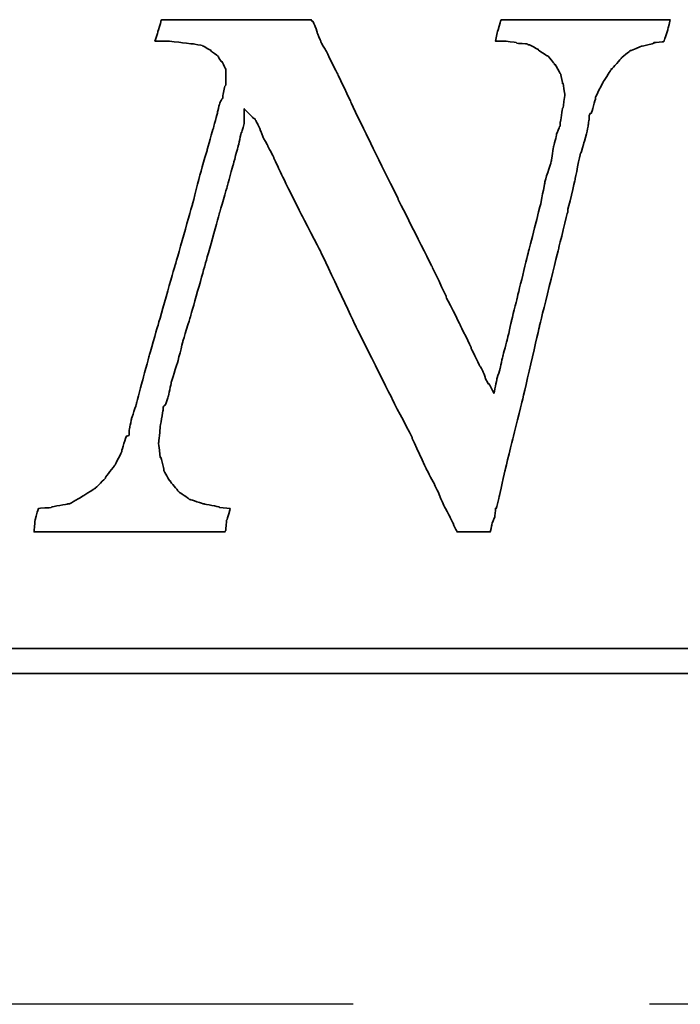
# Model space of a CAD drawing. Extents: x 732 to 1330, y 50 to 540.
# Tile 42 of 45: x 1296.69 to 1302.27, y 179.78 to 188.08. Entities that reach past the tile are written whole.
import ezdxf

# ---------------------------------------------------------------- set-up
doc = ezdxf.new("R2010")
doc.units = 0
doc.header["$MEASUREMENT"] = 0
doc.linetypes.add('CENTER', pattern=[2, 1.25, -0.25, 0.25, -0.25])
for name, color, linetype in [('CEN', 1, 'CENTER'), ('DIM', 4, 'CONTINUOUS'), ('layer 1', 7, 'CONTINUOUS')]:
    doc.layers.add(name, color=color, linetype=linetype)

# ---------------------------------------------------------------- blocks, each defined once
blk = doc.blocks.new('TBI MOTION logo(完整正式版)')
at = {"layer": 'layer 1', "color": 22, "lineweight": 35}
for points, knots in [([(58.92625, -7.91875), (58.92625, -7.91875), (58.58625, -7.89375), (58.58625, -7.89375), (58.58625, -7.89375), (58.58625, -7.89375), (58.56625, -7.87125), (58.56625, -7.87125), (58.56625, -7.87125), (58.56625, -7.87125), (58.08375, -7.77375), (58.08375, -7.77375), (58.08375, -7.77375), (58.08375, -7.77375), (58.06125, -7.77375), (58.06125, -7.77375), (58.06125, -7.77375), (58.06125, -7.77375), (57.62625, -7.63125), (57.62625, -7.63125), (57.62625, -7.63125), (57.62625, -7.63125), (57.60625, -7.63125), (57.60625, -7.63125), (57.60625, -7.63125), (57.60625, -7.63125), (57.58125, -7.60625), (57.58125, -7.60625), (57.58125, -7.60625), (57.58125, -7.60625), (57.26625, -7.38875), (57.26625, -7.38875), (57.26625, -7.38875), (57.26625, -7.38875), (57.24625, -7.36875), (57.24625, -7.36875), (57.24625, -7.36875), (57.24625, -7.36875), (57.22125, -7.34375), (57.22125, -7.34375), (57.22125, -7.34375), (57.22125, -7.34375), (56.98125, -7.05375), (56.98125, -7.05375), (56.98125, -7.05375), (56.98125, -7.05375), (56.98125, -7.02875), (56.98125, -7.02875), (56.98125, -7.02875), (56.98125, -7.02875), (56.95625, -7.02875), (56.95625, -7.02875), (56.95625, -7.02875), (56.95625, -7.02875), (56.76625, -6.69625), (56.76625, -6.69625), (56.76625, -6.69625), (56.76625, -6.69625), (56.76625, -6.67125), (56.76625, -6.67125), (56.76625, -6.67125), (56.76625, -6.67125), (56.76625, -6.64875), (56.76625, -6.64875), (56.76625, -6.64875), (56.76625, -6.64875), (56.67125, -6.26375), (56.67125, -6.26375), (56.67125, -6.26375), (56.67125, -6.26375), (56.64625, -6.26375), (56.64625, -6.26375), (56.64625, -6.26375), (56.64625, -6.26375), (56.64625, -6.23875), (56.64625, -6.23875), (56.64625, -6.23875), (56.64625, -6.23875), (56.59625, -5.80875), (56.59625, -5.80875), (56.59625, -5.80875), (56.59625, -5.80875), (56.59625, -5.78375), (56.59625, -5.78375), (56.59625, -5.78375), (56.59625, -5.78375), (56.64625, -5.30375), (56.64625, -5.30375), (56.64625, -5.30375), (56.64625, -5.30375), (56.64625, -5.27875), (56.64625, -5.27875), (56.64625, -5.27875), (56.64625, -5.27875), (56.74125, -4.72875), (56.74125, -4.72875), (56.74125, -4.72875), (56.74125, -4.72875), (56.74125, -4.67875), (56.74125, -4.67875), (56.74125, -4.67875), (56.74125, -4.67875), (56.74125, -4.63375), (56.74125, -4.63375), (56.74125, -4.63375), (56.74125, -4.63375), (56.79125, -4.55875), (56.79125, -4.55875), (56.79125, -4.55875), (56.79125, -4.55875), (56.81125, -4.55875), (56.81125, -4.55875), (56.81125, -4.55875), (56.81125, -4.55875), (56.91125, -4.27375), (56.91125, -4.27375), (56.91125, -4.27375), (56.91125, -4.27375), (57.00625, -3.83874), (57.00625, -3.83874), (57.00625, -3.83874), (57.00625, -3.83874), (57.00625, -3.81374), (57.00625, -3.81374), (57.00625, -3.81374), (57.00625, -3.81374), (57.19875, -3.21374), (57.19875, -3.21374), (57.19875, -3.21374), (57.19875, -3.21374), (57.38625, -2.49625), (57.38625, -2.49625), (57.38625, -2.49625), (57.38625, -2.49625), (57.38625, -2.47374), (57.38625, -2.47374), (57.38625, -2.47374), (57.38625, -2.47374), (57.62625, -1.70375), (57.62625, -1.70375), (57.62625, -1.70375), (57.62625, -1.70375), (58.10625, 0.00125), (58.10625, 0.00125), (58.10625, 0.00125), (58.10625, 0.00125), (58.58625, 1.72625), (58.58625, 1.72625), (58.58625, 1.72625), (58.58625, 1.72625), (58.82625, 2.54125), (58.82625, 2.54125), (58.82625, 2.54125), (58.82625, 2.54125), (58.82625, 2.56374), (58.82625, 2.56374), (58.82625, 2.56374), (58.82625, 2.56374), (59.02125, 3.26125), (59.02125, 3.26125), (59.02125, 3.26125), (59.02125, 3.26125), (59.18625, 3.86125), (59.18625, 3.86125), (59.18625, 3.86125), (59.18625, 3.86125), (59.28625, 4.31875), (59.28625, 4.31875), (59.28625, 4.31875), (59.28625, 4.31875), (59.30625, 4.31875), (59.30625, 4.31875), (59.30625, 4.31875), (59.30625, 4.31875), (59.30625, 4.34125), (59.30625, 4.34125), (59.30625, 4.34125), (59.30625, 4.34125), (59.38125, 4.60625), (59.38125, 4.60625), (59.38125, 4.60625), (59.38125, 4.60625), (59.38125, 4.65125), (59.38125, 4.65125), (59.38125, 4.65125), (59.38125, 4.65125), (59.38125, 5.08625), (59.38125, 5.08625), (59.38125, 5.08625), (59.38125, 5.08625), (59.66625, 4.79624), (59.66625, 4.79624), (59.66625, 4.79624), (59.66625, 4.79624), (59.74125, 4.75124), (59.74125, 4.75124), (59.74125, 4.75124), (59.74125, 4.75124), (59.74125, 4.72624), (59.74125, 4.72624), (59.74125, 4.72624), (59.74125, 4.72624), (59.76125, 4.70124), (59.76125, 4.70124), (59.76125, 4.70124), (59.76125, 4.70124), (59.81125, 4.60625), (59.81125, 4.60625), (59.81125, 4.60625), (59.81125, 4.60625), (59.90625, 4.41125), (59.90625, 4.41125), (59.90625, 4.41125), (59.90625, 4.41125), (59.90625, 4.39125), (59.90625, 4.39125), (59.90625, 4.39125), (59.90625, 4.39125), (60.00375, 4.15124), (60.00375, 4.15124), (60.00375, 4.15124), (60.00375, 4.15124), (60.14625, 3.88374), (60.14625, 3.88374), (60.14625, 3.88374), (60.14625, 3.88374), (60.34125, 3.50124), (60.34125, 3.50124), (60.34125, 3.50124), (60.34125, 3.50124), (60.53125, 3.09125), (60.53125, 3.09125), (60.53125, 3.09125), (60.53125, 3.09125), (60.74625, 2.63625), (60.74625, 2.63625), (60.74625, 2.63625), (60.74625, 2.63625), (61.25125, 1.63124), (61.25125, 1.63124), (61.25125, 1.63124), (61.25125, 1.63124), (61.85125, 0.47625), (61.85125, 0.47625), (61.85125, 0.47625), (61.85125, 0.47625), (63.02625, -2.01874), (63.02625, -2.01874), (63.02625, -2.01874), (63.02625, -2.01874), (64.27625, -4.51374), (64.27625, -4.51374), (64.27625, -4.51374), (64.27625, -4.51374), (64.85125, -5.61375), (64.85125, -5.61375), (64.85125, -5.61375), (64.85125, -5.61375), (64.85125, -5.64125), (64.85125, -5.64125), (64.85125, -5.64125), (64.85125, -5.64125), (65.32875, -6.67125), (65.32875, -6.67125), (65.32875, -6.67125), (65.32875, -6.67125), (65.57125, -7.12875), (65.57125, -7.12875), (65.57125, -7.12875), (65.57125, -7.12875), (65.76125, -7.53625), (65.76125, -7.53625), (65.76125, -7.53625), (65.76125, -7.53625), (65.76125, -7.55625), (65.76125, -7.55625), (65.76125, -7.55625), (65.76125, -7.55625), (65.90375, -7.87125), (65.90375, -7.87125), (65.90375, -7.87125), (65.90375, -7.87125), (66.07125, -8.18125), (66.07125, -8.18125), (66.07125, -8.18125), (66.07125, -8.18125), (66.19125, -8.42375), (66.19125, -8.42375), (66.19125, -8.42375), (66.19125, -8.42375), (66.19125, -8.44375), (66.19125, -8.44375), (66.19125, -8.44375), (66.19125, -8.44375), (66.29125, -8.63875), (66.29125, -8.63875), (66.29125, -8.63875), (66.29125, -8.63875), (66.31125, -8.68625), (66.31125, -8.68625), (66.31125, -8.68625), (66.31125, -8.68625), (66.38375, -8.68625), (66.38375, -8.68625), (66.38375, -8.68625), (66.38375, -8.68625), (66.84125, -8.68625), (66.84125, -8.68625), (66.84125, -8.68625), (66.84125, -8.68625), (67.29625, -8.68625), (67.29625, -8.68625), (67.29625, -8.68625), (67.29625, -8.68625), (67.36625, -8.68625), (67.36625, -8.68625), (67.36625, -8.68625), (67.36625, -8.68625), (67.39125, -8.68625), (67.39125, -8.68625), (67.39125, -8.68625), (67.39125, -8.68625), (67.44125, -8.46875), (67.44125, -8.46875), (67.44125, -8.46875), (67.44125, -8.46875), (67.44125, -8.44375), (67.44125, -8.44375), (67.44125, -8.44375), (67.44125, -8.44375), (67.53625, -8.20375), (67.53625, -8.20375), (67.53625, -8.20375), (67.53625, -8.20375), (67.56125, -7.94375), (67.56125, -7.94375), (67.56125, -7.94375), (67.56125, -7.94375), (67.56125, -7.91875), (67.56125, -7.91875), (67.56125, -7.91875), (67.56125, -7.91875), (67.58625, -7.91875), (67.58625, -7.91875), (67.58625, -7.91875), (67.58625, -7.91875), (67.68125, -7.53625), (67.68125, -7.53625), (67.68125, -7.53625), (67.68125, -7.53625), (67.87375, -6.67125), (67.87375, -6.67125), (67.87375, -6.67125), (67.87375, -6.67125), (68.13625, -5.61375), (68.13625, -5.61375), (68.13625, -5.61375), (68.13625, -5.61375), (68.42375, -4.46374), (68.42375, -4.46374), (68.42375, -4.46374), (68.42375, -4.46374), (68.99875, -1.96874), (68.99875, -1.96874), (68.99875, -1.96874), (68.99875, -1.96874), (69.62625, 0.57625), (69.62625, 0.57625), (69.62625, 0.57625), (69.62625, 0.57625), (69.91125, 1.72625), (69.91125, 1.72625), (69.91125, 1.72625), (69.91125, 1.72625), (69.91125, 1.77625), (69.91125, 1.77625), (69.91125, 1.77625), (69.91125, 1.77625), (70.15125, 2.78124), (70.15125, 2.78124), (70.15125, 2.78124), (70.15125, 2.78124), (70.32125, 3.62125), (70.32125, 3.62125), (70.32125, 3.62125), (70.32125, 3.62125), (70.34125, 3.64625), (70.34125, 3.64625), (70.34125, 3.64625), (70.34125, 3.64625), (70.44125, 3.98125), (70.44125, 3.98125), (70.44125, 3.98125), (70.44125, 3.98125), (70.53625, 4.31875), (70.53625, 4.31875), (70.53625, 4.31875), (70.53625, 4.31875), (70.58125, 4.55875), (70.58125, 4.55875), (70.58125, 4.55875), (70.58125, 4.55875), (70.60625, 4.72624), (70.60625, 4.72624), (70.60625, 4.72624), (70.60625, 4.72624), (70.60625, 4.79624), (70.60625, 4.79624), (70.60625, 4.79624), (70.60625, 4.79624), (70.60625, 4.87125), (70.60625, 4.87125), (70.60625, 4.87125), (70.60625, 4.87125), (70.65625, 4.94125), (70.65625, 4.94125), (70.65625, 4.94125), (70.65625, 4.94125), (70.68125, 4.94125), (70.68125, 4.94125), (70.68125, 4.94125), (70.68125, 4.94125), (70.82125, 5.42125), (70.82125, 5.42125), (70.82125, 5.42125), (70.82125, 5.42125), (70.82125, 5.44625), (70.82125, 5.44625), (70.82125, 5.44625), (70.82125, 5.44625), (70.82125, 5.47125), (70.82125, 5.47125), (70.82125, 5.47125), (70.82125, 5.47125), (71.06125, 5.94625), (71.06125, 5.94625), (71.06125, 5.94625), (71.06125, 5.94625), (71.30125, 6.33124), (71.30125, 6.33124), (71.30125, 6.33124), (71.30125, 6.33124), (71.32625, 6.35625), (71.32625, 6.35625), (71.32625, 6.35625), (71.32625, 6.35625), (71.32625, 6.38124), (71.32625, 6.38124), (71.32625, 6.38124), (71.32625, 6.38124), (71.35125, 6.38124), (71.35125, 6.38124), (71.35125, 6.38124), (71.35125, 6.38124), (71.66125, 6.74125), (71.66125, 6.74125), (71.66125, 6.74125), (71.66125, 6.74125), (71.68625, 6.76625), (71.68625, 6.76625), (71.68625, 6.76625), (71.68625, 6.76625), (71.92625, 6.95624), (71.92625, 6.95624), (71.92625, 6.95624), (71.92625, 6.95624), (71.95125, 6.98125), (71.95125, 6.98125), (71.95125, 6.98125), (71.95125, 6.98125), (71.97625, 6.98125), (71.97625, 6.98125), (71.97625, 6.98125), (71.97625, 6.98125), (72.31125, 7.12624), (72.31125, 7.12624), (72.31125, 7.12624), (72.31125, 7.12624), (72.33375, 7.12624), (72.33375, 7.12624), (72.33375, 7.12624), (72.33375, 7.12624), (72.71625, 7.21875), (72.71625, 7.21875), (72.71625, 7.21875), (72.71625, 7.21875), (72.71625, 7.24624), (72.71625, 7.24624), (72.71625, 7.24624), (72.71625, 7.24624), (72.74125, 7.24624), (72.74125, 7.24624), (72.74125, 7.24624), (72.74125, 7.24624), (73.03124, 7.26624), (73.03124, 7.26624), (73.03124, 7.26624), (73.03124, 7.26624), (73.05375, 7.29125), (73.05375, 7.29125), (73.05375, 7.29125), (73.05375, 7.29125), (73.05375, 7.31625), (73.05375, 7.31625), (73.05375, 7.31625), (73.05375, 7.31625), (73.17625, 7.67625), (73.17625, 7.67625), (73.17625, 7.67625), (73.17625, 7.67625), (73.24625, 7.98625), (73.24625, 7.98625), (73.24625, 7.98625), (73.24625, 7.98625), (73.19625, 7.98625), (73.19625, 7.98625), (73.19625, 7.98625), (73.19625, 7.98625), (72.93625, 7.98625), (72.93625, 7.98625), (72.93625, 7.98625), (72.93625, 7.98625), (72.55125, 7.98625), (72.55125, 7.98625), (72.55125, 7.98625), (72.55125, 7.98625), (72.09625, 7.98625), (72.09625, 7.98625), (72.09625, 7.98625), (72.09625, 7.98625), (71.64125, 7.98625), (71.64125, 7.98625), (71.64125, 7.98625), (71.64125, 7.98625), (70.53625, 7.98625), (70.53625, 7.98625), (70.53625, 7.98625), (70.53625, 7.98625), (69.47875, 7.98625), (69.47875, 7.98625), (69.47875, 7.98625), (69.47875, 7.98625), (68.95125, 7.98625), (68.95125, 7.98625), (68.95125, 7.98625), (68.95125, 7.98625), (68.52125, 7.98625), (68.52125, 7.98625), (68.52125, 7.98625), (68.52125, 7.98625), (68.13625, 7.98625), (68.13625, 7.98625), (68.13625, 7.98625), (68.13625, 7.98625), (67.87375, 7.98625), (67.87375, 7.98625), (67.87375, 7.98625), (67.87375, 7.98625), (67.75125, 7.98625), (67.75125, 7.98625), (67.75125, 7.98625), (67.75125, 7.98625), (67.72625, 7.94125), (67.72625, 7.94125), (67.72625, 7.94125), (67.72625, 7.94125), (67.63125, 7.60625), (67.63125, 7.60625), (67.63125, 7.60625), (67.63125, 7.60625), (67.56125, 7.29125), (67.56125, 7.29125), (67.56125, 7.29125), (67.56125, 7.29125), (67.72625, 7.29125), (67.72625, 7.29125), (67.72625, 7.29125), (67.72625, 7.29125), (67.82625, 7.29125), (67.82625, 7.29125), (67.82625, 7.29125), (67.82625, 7.29125), (67.84625, 7.29125), (67.84625, 7.29125), (67.84625, 7.29125), (67.84625, 7.29125), (68.23125, 7.24624), (68.23125, 7.24624), (68.23125, 7.24624), (68.23125, 7.24624), (68.25875, 7.21875), (68.25875, 7.21875), (68.25875, 7.21875), (68.25875, 7.21875), (68.59125, 7.19624), (68.59125, 7.19624), (68.59125, 7.19624), (68.59125, 7.19624), (68.64125, 7.17125), (68.64125, 7.17125), (68.64125, 7.17125), (68.64125, 7.17125), (68.66625, 7.17125), (68.66625, 7.17125), (68.66625, 7.17125), (68.66625, 7.17125), (68.92625, 7.02624), (68.92625, 7.02624), (68.92625, 7.02624), (68.92625, 7.02624), (68.95125, 7.02624), (68.95125, 7.02624), (68.95125, 7.02624), (68.95125, 7.02624), (68.95125, 7.00624), (68.95125, 7.00624), (68.95125, 7.00624), (68.95125, 7.00624), (69.23875, 6.81125), (69.23875, 6.81125), (69.23875, 6.81125), (69.23875, 6.81125), (69.26625, 6.81125), (69.26625, 6.81125), (69.26625, 6.81125), (69.26625, 6.81125), (69.28625, 6.78625), (69.28625, 6.78625), (69.28625, 6.78625), (69.28625, 6.78625), (69.47875, 6.54875), (69.47875, 6.54875), (69.47875, 6.54875), (69.47875, 6.54875), (69.47875, 6.52375), (69.47875, 6.52375), (69.47875, 6.52375), (69.47875, 6.52375), (69.50625, 6.52375), (69.50625, 6.52375), (69.50625, 6.52375), (69.50625, 6.52375), (69.67125, 6.23625), (69.67125, 6.23625), (69.67125, 6.23625), (69.67125, 6.23625), (69.69375, 6.21125), (69.69375, 6.21125), (69.69375, 6.21125), (69.69375, 6.21125), (69.69375, 6.18625), (69.69375, 6.18625), (69.69375, 6.18625), (69.69375, 6.18625), (69.74625, 5.89875), (69.74625, 5.89875), (69.74625, 5.89875), (69.74625, 5.89875), (69.76625, 5.89875), (69.76625, 5.89875), (69.76625, 5.89875), (69.76625, 5.89875), (69.81375, 5.56625), (69.81375, 5.56625), (69.81375, 5.56625), (69.81375, 5.56625), (69.81375, 5.54125), (69.81375, 5.54125), (69.81375, 5.54125), (69.81375, 5.54125), (69.81375, 5.51625), (69.81375, 5.51625), (69.81375, 5.51625), (69.81375, 5.51625), (69.76625, 5.13125), (69.76625, 5.13125), (69.76625, 5.13125), (69.76625, 5.13125), (69.74625, 5.10874), (69.74625, 5.10874), (69.74625, 5.10874), (69.74625, 5.10874), (69.67125, 4.65125), (69.67125, 4.65125), (69.67125, 4.65125), (69.67125, 4.65125), (69.67125, 4.55875), (69.67125, 4.55875), (69.67125, 4.55875), (69.67125, 4.55875), (69.67125, 4.53125), (69.67125, 4.53125), (69.67125, 4.53125), (69.67125, 4.53125), (69.64625, 4.50874), (69.64625, 4.50874), (69.64625, 4.50874), (69.64625, 4.50874), (69.55125, 4.27125), (69.55125, 4.27125), (69.55125, 4.27125), (69.55125, 4.27125), (69.55125, 4.24625), (69.55125, 4.24625), (69.55125, 4.24625), (69.55125, 4.24625), (69.45375, 3.86125), (69.45375, 3.86125), (69.45375, 3.86125), (69.45375, 3.86125), (69.38625, 3.40624), (69.38625, 3.40624), (69.38625, 3.40624), (69.38625, 3.40624), (69.35875, 3.33125), (69.35875, 3.33125), (69.35875, 3.33125), (69.35875, 3.33125), (69.35875, 3.30875), (69.35875, 3.30875), (69.35875, 3.30875), (69.35875, 3.30875), (69.16625, 2.71125), (69.16625, 2.71125), (69.16625, 2.71125), (69.16625, 2.71125), (69.16625, 2.66375), (69.16625, 2.66375), (69.16625, 2.66375), (69.16625, 2.66375), (69.02625, 1.96374), (69.02625, 1.96374), (69.02625, 1.96374), (69.02625, 1.96374), (68.64125, 0.45624), (68.64125, 0.45624), (68.64125, 0.45624), (68.64125, 0.45624), (68.25875, -1.10625), (68.25875, -1.10625), (68.25875, -1.10625), (68.25875, -1.10625), (68.08625, -1.80125), (68.08625, -1.80125), (68.08625, -1.80125), (68.08625, -1.80125), (67.94625, -2.42625), (67.94625, -2.42625), (67.94625, -2.42625), (67.94625, -2.42625), (67.80125, -2.95375), (67.80125, -2.95375), (67.80125, -2.95375), (67.80125, -2.95375), (67.70625, -3.38375), (67.70625, -3.38375), (67.70625, -3.38375), (67.70625, -3.38375), (67.70625, -3.40875), (67.70625, -3.40875), (67.70625, -3.40875), (67.70625, -3.40875), (67.63125, -3.62375), (67.63125, -3.62375), (67.63125, -3.62375), (67.63125, -3.62375), (67.60625, -3.72125), (67.60625, -3.72125), (67.60625, -3.72125), (67.60625, -3.72125), (67.51125, -4.17375), (67.51125, -4.17375), (67.51125, -4.17375), (67.51125, -4.17375), (67.34625, -3.86374), (67.34625, -3.86374), (67.34625, -3.86374), (67.34625, -3.86374), (67.32125, -3.86374), (67.32125, -3.86374), (67.32125, -3.86374), (67.32125, -3.86374), (67.27125, -3.76874), (67.27125, -3.76874), (67.27125, -3.76874), (67.27125, -3.76874), (67.22625, -3.67374), (67.22625, -3.67374), (67.22625, -3.67374), (67.22625, -3.67374), (67.22625, -3.64875), (67.22625, -3.64875), (67.22625, -3.64875), (67.22625, -3.64875), (67.15125, -3.45375), (67.15125, -3.45375), (67.15125, -3.45375), (67.15125, -3.45375), (67.05625, -3.28875), (67.05625, -3.28875), (67.05625, -3.28875), (67.05625, -3.28875), (66.91125, -3.00125), (66.91125, -3.00125), (66.91125, -3.00125), (66.91125, -3.00125), (66.77125, -2.71375), (66.77125, -2.71375), (66.77125, -2.71375), (66.77125, -2.71375), (66.77125, -2.68875), (66.77125, -2.68875), (66.77125, -2.68875), (66.77125, -2.68875), (66.41125, -1.94374), (66.41125, -1.94374), (66.41125, -1.94374), (66.41125, -1.94374), (65.95125, -1.03375), (65.95125, -1.03375), (65.95125, -1.03375), (65.95125, -1.03375), (65.95125, -1.00875), (65.95125, -1.00875), (65.95125, -1.00875), (65.95125, -1.00875), (65.49625, -0.04874), (65.49625, -0.04874), (65.49625, -0.04874), (65.49625, -0.04874), (64.39375, 2.13624), (64.39375, 2.13624), (64.39375, 2.13624), (64.39375, 2.13624), (64.39375, 2.15624), (64.39375, 2.15624), (64.39375, 2.15624), (64.39375, 2.15624), (63.33625, 4.29125), (63.33625, 4.29125), (63.33625, 4.29125), (63.33625, 4.29125), (62.85625, 5.30125), (62.85625, 5.30125), (62.85625, 5.30125), (62.85625, 5.30125), (62.42625, 6.21125), (62.42625, 6.21125), (62.42625, 6.21125), (62.42625, 6.21125), (62.04125, 6.98125), (62.04125, 6.98125), (62.04125, 6.98125), (62.04125, 6.98125), (61.87375, 7.26624), (61.87375, 7.26624), (61.87375, 7.26624), (61.87375, 7.26624), (61.87375, 7.29125), (61.87375, 7.29125), (61.87375, 7.29125), (61.87375, 7.29125), (61.75625, 7.55625), (61.75625, 7.55625), (61.75625, 7.55625), (61.75625, 7.55625), (61.75625, 7.58124), (61.75625, 7.58124), (61.75625, 7.58124), (61.75625, 7.58124), (61.68375, 7.79375), (61.68375, 7.79375), (61.68375, 7.79375), (61.68375, 7.79375), (61.61125, 7.94125), (61.61125, 7.94125), (61.61125, 7.94125), (61.61125, 7.94125), (61.58625, 7.94125), (61.58625, 7.94125), (61.58625, 7.94125), (61.58625, 7.94125), (61.56375, 7.98625), (61.56375, 7.98625), (61.56375, 7.98625), (61.56375, 7.98625), (61.41875, 7.98625), (61.41875, 7.98625), (61.41875, 7.98625), (61.41875, 7.98625), (61.18125, 7.98625), (61.18125, 7.98625), (61.18125, 7.98625), (61.18125, 7.98625), (60.84125, 7.98625), (60.84125, 7.98625), (60.84125, 7.98625), (60.84125, 7.98625), (60.02625, 7.98625), (60.02625, 7.98625), (60.02625, 7.98625), (60.02625, 7.98625), (59.11625, 7.98625), (59.11625, 7.98625), (59.11625, 7.98625), (59.11625, 7.98625), (58.15625, 7.98625), (58.15625, 7.98625), (58.15625, 7.98625), (58.15625, 7.98625), (57.34125, 7.98625), (57.34125, 7.98625), (57.34125, 7.98625), (57.34125, 7.98625), (57.00625, 7.98625), (57.00625, 7.98625), (57.00625, 7.98625), (57.00625, 7.98625), (56.76625, 7.98625), (56.76625, 7.98625), (56.76625, 7.98625), (56.76625, 7.98625), (56.69125, 7.98625), (56.69125, 7.98625), (56.69125, 7.98625), (56.69125, 7.98625), (56.67125, 7.94125), (56.67125, 7.94125), (56.67125, 7.94125), (56.67125, 7.94125), (56.67125, 7.91625), (56.67125, 7.91625), (56.67125, 7.91625), (56.67125, 7.91625), (56.57125, 7.60625), (56.57125, 7.60625), (56.57125, 7.60625), (56.57125, 7.60625), (56.57125, 7.58124), (56.57125, 7.58124), (56.57125, 7.58124), (56.57125, 7.58124), (56.47625, 7.29125), (56.47625, 7.29125), (56.47625, 7.29125), (56.47625, 7.29125), (56.57125, 7.29125), (56.57125, 7.29125), (56.57125, 7.29125), (56.57125, 7.29125), (56.76625, 7.29125), (56.76625, 7.29125), (56.76625, 7.29125), (56.76625, 7.29125), (56.86125, 7.29125), (56.86125, 7.29125), (56.86125, 7.29125), (56.86125, 7.29125), (56.88625, 7.29125), (56.88625, 7.29125), (56.88625, 7.29125), (56.88625, 7.29125), (57.31625, 7.24624), (57.31625, 7.24624), (57.31625, 7.24624), (57.31625, 7.24624), (57.70125, 7.19624), (57.70125, 7.19624), (57.70125, 7.19624), (57.70125, 7.19624), (57.72625, 7.19624), (57.72625, 7.19624), (57.72625, 7.19624), (57.72625, 7.19624), (58.01125, 7.14624), (58.01125, 7.14624), (58.01125, 7.14624), (58.01125, 7.14624), (58.03625, 7.12624), (58.03625, 7.12624), (58.03625, 7.12624), (58.03625, 7.12624), (58.06125, 7.12624), (58.06125, 7.12624), (58.06125, 7.12624), (58.06125, 7.12624), (58.30125, 6.98125), (58.30125, 6.98125), (58.30125, 6.98125), (58.30125, 6.98125), (58.30125, 6.95624), (58.30125, 6.95624), (58.30125, 6.95624), (58.30125, 6.95624), (58.32375, 6.95624), (58.32375, 6.95624), (58.32375, 6.95624), (58.32375, 6.95624), (58.51625, 6.81125), (58.51625, 6.81125), (58.51625, 6.81125), (58.51625, 6.81125), (58.54125, 6.78625), (58.54125, 6.78625), (58.54125, 6.78625), (58.54125, 6.78625), (58.54125, 6.76625), (58.54125, 6.76625), (58.54125, 6.76625), (58.54125, 6.76625), (58.63625, 6.62124), (58.63625, 6.62124), (58.63625, 6.62124), (58.63625, 6.62124), (58.65875, 6.62124), (58.65875, 6.62124), (58.65875, 6.62124), (58.65875, 6.62124), (58.75625, 6.42625), (58.75625, 6.42625), (58.75625, 6.42625), (58.75625, 6.42625), (58.77875, 6.38124), (58.77875, 6.38124), (58.77875, 6.38124), (58.77875, 6.38124), (58.77875, 6.33124), (58.77875, 6.33124), (58.77875, 6.33124), (58.77875, 6.33124), (58.77875, 6.09125), (58.77875, 6.09125), (58.77875, 6.09125), (58.77875, 6.09125), (58.77875, 5.85125), (58.77875, 5.85125), (58.77875, 5.85125), (58.77875, 5.85125), (58.75625, 5.82625), (58.75625, 5.82625), (58.75625, 5.82625), (58.75625, 5.82625), (58.68625, 5.51625), (58.68625, 5.51625), (58.68625, 5.51625), (58.68625, 5.51625), (58.68625, 5.47125), (58.68625, 5.47125), (58.68625, 5.47125), (58.68625, 5.47125), (58.68625, 5.44625), (58.68625, 5.44625), (58.68625, 5.44625), (58.68625, 5.44625), (58.65875, 5.39625), (58.65875, 5.39625), (58.65875, 5.39625), (58.65875, 5.39625), (58.61125, 5.32624), (58.61125, 5.32624), (58.61125, 5.32624), (58.61125, 5.32624), (58.56625, 5.20375), (58.56625, 5.20375), (58.56625, 5.20375), (58.56625, 5.20375), (58.51625, 4.99125), (58.51625, 4.99125), (58.51625, 4.99125), (58.51625, 4.99125), (58.51625, 4.96625), (58.51625, 4.96625), (58.51625, 4.96625), (58.51625, 4.96625), (58.37125, 4.43625), (58.37125, 4.43625), (58.37125, 4.43625), (58.37125, 4.43625), (58.18125, 3.76625), (58.18125, 3.76625), (58.18125, 3.76625), (58.18125, 3.76625), (57.94125, 2.92624), (57.94125, 2.92624), (57.94125, 2.92624), (57.94125, 2.92624), (57.70125, 1.98874), (57.70125, 1.98874), (57.70125, 1.98874), (57.70125, 1.98874), (57.12625, -0.02374), (57.12625, -0.02374), (57.12625, -0.02374), (57.12625, -0.02374), (56.55125, -2.03875), (56.55125, -2.03875), (56.55125, -2.03875), (56.55125, -2.03875), (56.28625, -2.95375), (56.28625, -2.95375), (56.28625, -2.95375), (56.28625, -2.95375), (56.07125, -3.76874), (56.07125, -3.76874), (56.07125, -3.76874), (56.07125, -3.76874), (55.87625, -4.48874), (55.87625, -4.48874), (55.87625, -4.48874), (55.87625, -4.48874), (55.87625, -4.51374), (55.87625, -4.51374), (55.87625, -4.51374), (55.87625, -4.51374), (55.71125, -5.01625), (55.71125, -5.01625), (55.71125, -5.01625), (55.71125, -5.01625), (55.66125, -5.25375), (55.66125, -5.25375), (55.66125, -5.25375), (55.66125, -5.25375), (55.66125, -5.27875), (55.66125, -5.27875), (55.66125, -5.27875), (55.66125, -5.27875), (55.63625, -5.37375), (55.63625, -5.37375), (55.63625, -5.37375), (55.63625, -5.37375), (55.63625, -5.42375), (55.63625, -5.42375), (55.63625, -5.42375), (55.63625, -5.42375), (55.63625, -5.54125), (55.63625, -5.54125), (55.63625, -5.54125), (55.63625, -5.54125), (55.54125, -5.56875), (55.54125, -5.56875), (55.54125, -5.56875), (55.54125, -5.56875), (55.39625, -6.04875), (55.39625, -6.04875), (55.39625, -6.04875), (55.39625, -6.04875), (55.39625, -6.06875), (55.39625, -6.06875), (55.39625, -6.06875), (55.39625, -6.06875), (55.18125, -6.50375), (55.18125, -6.50375), (55.18125, -6.50375), (55.18125, -6.50375), (55.15625, -6.52875), (55.15625, -6.52875), (55.15625, -6.52875), (55.15625, -6.52875), (54.86875, -6.91125), (54.86875, -6.91125), (54.86875, -6.91125), (54.86875, -6.91125), (54.86875, -6.93375), (54.86875, -6.93375), (54.86875, -6.93375), (54.86875, -6.93375), (54.53125, -7.26875), (54.53125, -7.26875), (54.53125, -7.26875), (54.53125, -7.26875), (54.51125, -7.26875), (54.51125, -7.26875), (54.51125, -7.26875), (54.51125, -7.26875), (54.48625, -7.29625), (54.48625, -7.29625), (54.48625, -7.29625), (54.48625, -7.29625), (54.10375, -7.53625), (54.10375, -7.53625), (54.10375, -7.53625), (54.10375, -7.53625), (53.69625, -7.77375), (53.69625, -7.77375), (53.69625, -7.77375), (53.69625, -7.77375), (53.67125, -7.77375), (53.67125, -7.77375), (53.67125, -7.77375), (53.67125, -7.77375), (53.64625, -7.77375), (53.64625, -7.77375), (53.64625, -7.77375), (53.64625, -7.77375), (53.11625, -7.87125), (53.11625, -7.87125), (53.11625, -7.87125), (53.11625, -7.87125), (53.09625, -7.89375), (53.09625, -7.89375), (53.09625, -7.89375), (53.09625, -7.89375), (52.68625, -7.91875), (52.68625, -7.91875), (52.68625, -7.91875), (52.68625, -7.91875), (52.66125, -7.99125), (52.66125, -7.99125), (52.66125, -7.99125), (52.66125, -7.99125), (52.56625, -8.34875), (52.56625, -8.34875), (52.56625, -8.34875), (52.56625, -8.34875), (52.54125, -8.68625), (52.54125, -8.68625), (52.54125, -8.68625), (52.54125, -8.68625), (52.58875, -8.68625), (52.58875, -8.68625), (52.58875, -8.68625), (52.58875, -8.68625), (52.87625, -8.68625), (52.87625, -8.68625), (52.87625, -8.68625), (52.87625, -8.68625), (53.33625, -8.68625), (53.33625, -8.68625), (53.33625, -8.68625), (53.33625, -8.68625), (53.79125, -8.68625), (53.79125, -8.68625), (53.79125, -8.68625), (53.79125, -8.68625), (54.36625, -8.68625), (54.36625, -8.68625), (54.36625, -8.68625), (54.36625, -8.68625), (55.59125, -8.68625), (55.59125, -8.68625), (55.59125, -8.68625), (55.59125, -8.68625), (56.76625, -8.68625), (56.76625, -8.68625), (56.76625, -8.68625), (56.76625, -8.68625), (57.34125, -8.68625), (57.34125, -8.68625), (57.34125, -8.68625), (57.34125, -8.68625), (57.82125, -8.68625), (57.82125, -8.68625), (57.82125, -8.68625), (57.82125, -8.68625), (58.25125, -8.68625), (58.25125, -8.68625), (58.25125, -8.68625), (58.25125, -8.68625), (58.58625, -8.68625), (58.58625, -8.68625), (58.58625, -8.68625), (58.58625, -8.68625), (58.75625, -8.68625), (58.75625, -8.68625), (58.75625, -8.68625), (58.75625, -8.68625), (58.77875, -8.63875), (58.77875, -8.63875), (58.77875, -8.63875), (58.77875, -8.63875), (58.80625, -8.30375), (58.80625, -8.30375), (58.80625, -8.30375), (58.80625, -8.30375), (58.82625, -8.27875), (58.82625, -8.27875), (58.82625, -8.27875), (58.82625, -8.27875), (58.92625, -7.91875), (58.92625, -7.91875)], [0, 0, 0, 0, 0.003125, 0.003125, 0.003125, 0.00312501, 0.00625, 0.00625, 0.00625, 0.00625001, 0.009375, 0.009375, 0.009375, 0.00937501, 0.0125, 0.0125, 0.0125, 0.01250001, 0.015625, 0.015625, 0.015625, 0.01562501, 0.01875, 0.01875, 0.01875, 0.01875001, 0.021875, 0.021875, 0.021875, 0.02187501, 0.025, 0.025, 0.025, 0.02500001, 0.028125, 0.028125, 0.028125, 0.02812501, 0.03125, 0.03125, 0.03125, 0.03125001, 0.034375, 0.034375, 0.034375, 0.03437501, 0.0375, 0.0375, 0.0375, 0.03750001, 0.040625, 0.040625, 0.040625, 0.04062501, 0.04375, 0.04375, 0.04375, 0.04375001, 0.046875, 0.046875, 0.046875, 0.04687501, 0.05, 0.05, 0.05, 0.05000001, 0.053125, 0.053125, 0.053125, 0.05312501, 0.05625, 0.05625, 0.05625, 0.05625001, 0.059375, 0.059375, 0.059375, 0.05937501, 0.0625, 0.0625, 0.0625, 0.06250001, 0.065625, 0.065625, 0.065625, 0.06562501, 0.06875, 0.06875, 0.06875, 0.06875001, 0.071875, 0.071875, 0.071875, 0.07187501, 0.075, 0.075, 0.075, 0.07500001, 0.078125, 0.078125, 0.078125, 0.07812501, 0.08125, 0.08125, 0.08125, 0.08125001, 0.084375, 0.084375, 0.084375, 0.08437501, 0.0875, 0.0875, 0.0875, 0.08750001, 0.090625, 0.090625, 0.090625, 0.09062501, 0.09375, 0.09375, 0.09375, 0.09375001, 0.096875, 0.096875, 0.096875, 0.09687501, 0.1, 0.1, 0.1, 0.10000001, 0.103125, 0.103125, 0.103125, 0.10312501, 0.10625, 0.10625, 0.10625, 0.10625001, 0.109375, 0.109375, 0.109375, 0.10937501, 0.1125, 0.1125, 0.1125, 0.11250001, 0.115625, 0.115625, 0.115625, 0.11562501, 0.11875, 0.11875, 0.11875, 0.11875001, 0.121875, 0.121875, 0.121875, 0.12187501, 0.125, 0.125, 0.125, 0.12500001, 0.128125, 0.128125, 0.128125, 0.12812501, 0.13125, 0.13125, 0.13125, 0.13125001, 0.134375, 0.134375, 0.134375, 0.13437501, 0.1375, 0.1375, 0.1375, 0.13750001, 0.140625, 0.140625, 0.140625, 0.14062501, 0.14375, 0.14375, 0.14375, 0.14375001, 0.146875, 0.146875, 0.146875, 0.14687501, 0.15, 0.15, 0.15, 0.15000001, 0.153125, 0.153125, 0.153125, 0.15312501, 0.15625, 0.15625, 0.15625, 0.15625001, 0.159375, 0.159375, 0.159375, 0.15937501, 0.1625, 0.1625, 0.1625, 0.16250001, 0.165625, 0.165625, 0.165625, 0.16562501, 0.16875, 0.16875, 0.16875, 0.16875001, 0.171875, 0.171875, 0.171875, 0.17187501, 0.175, 0.175, 0.175, 0.17500001, 0.178125, 0.178125, 0.178125, 0.17812501, 0.18125, 0.18125, 0.18125, 0.18125001, 0.184375, 0.184375, 0.184375, 0.18437501, 0.1875, 0.1875, 0.1875, 0.18750001, 0.190625, 0.190625, 0.190625, 0.19062501, 0.19375, 0.19375, 0.19375, 0.19375001, 0.196875, 0.196875, 0.196875, 0.19687501, 0.2, 0.2, 0.2, 0.20000001, 0.203125, 0.203125, 0.203125, 0.20312501, 0.20625, 0.20625, 0.20625, 0.20625001, 0.209375, 0.209375, 0.209375, 0.20937501, 0.2125, 0.2125, 0.2125, 0.21250001, 0.215625, 0.215625, 0.215625, 0.21562501, 0.21875, 0.21875, 0.21875, 0.21875001, 0.221875, 0.221875, 0.221875, 0.22187501, 0.225, 0.225, 0.225, 0.22500001, 0.228125, 0.228125, 0.228125, 0.22812501, 0.23125, 0.23125, 0.23125, 0.23125001, 0.234375, 0.234375, 0.234375, 0.23437501, 0.2375, 0.2375, 0.2375, 0.23750001, 0.240625, 0.240625, 0.240625, 0.24062501, 0.24375, 0.24375, 0.24375, 0.24375001, 0.246875, 0.246875, 0.246875, 0.24687501, 0.25, 0.25, 0.25, 0.25000001, 0.253125, 0.253125, 0.253125, 0.25312501, 0.25625, 0.25625, 0.25625, 0.25625001, 0.259375, 0.259375, 0.259375, 0.25937501, 0.2625, 0.2625, 0.2625, 0.26250001, 0.265625, 0.265625, 0.265625, 0.26562501, 0.26875, 0.26875, 0.26875, 0.26875001, 0.271875, 0.271875, 0.271875, 0.27187501, 0.275, 0.275, 0.275, 0.27500001, 0.278125, 0.278125, 0.278125, 0.27812501, 0.28125, 0.28125, 0.28125, 0.28125001, 0.284375, 0.284375, 0.284375, 0.28437501, 0.2875, 0.2875, 0.2875, 0.28750001, 0.290625, 0.290625, 0.290625, 0.29062501, 0.29375, 0.29375, 0.29375, 0.29375001, 0.296875, 0.296875, 0.296875, 0.29687501, 0.3, 0.3, 0.3, 0.30000001, 0.303125, 0.303125, 0.303125, 0.30312501, 0.30625, 0.30625, 0.30625, 0.30625001, 0.309375, 0.309375, 0.309375, 0.30937501, 0.3125, 0.3125, 0.3125, 0.31250001, 0.315625, 0.315625, 0.315625, 0.31562501, 0.31875, 0.31875, 0.31875, 0.31875001, 0.321875, 0.321875, 0.321875, 0.32187501, 0.325, 0.325, 0.325, 0.32500001, 0.328125, 0.328125, 0.328125, 0.32812501, 0.33125, 0.33125, 0.33125, 0.33125001, 0.334375, 0.334375, 0.334375, 0.33437501, 0.3375, 0.3375, 0.3375, 0.33750001, 0.340625, 0.340625, 0.340625, 0.34062501, 0.34375, 0.34375, 0.34375, 0.34375001, 0.346875, 0.346875, 0.346875, 0.34687501, 0.35, 0.35, 0.35, 0.35000001, 0.353125, 0.353125, 0.353125, 0.35312501, 0.35625, 0.35625, 0.35625, 0.35625001, 0.359375, 0.359375, 0.359375, 0.35937501, 0.3625, 0.3625, 0.3625, 0.36250001, 0.365625, 0.365625, 0.365625, 0.36562501, 0.36875, 0.36875, 0.36875, 0.36875001, 0.371875, 0.371875, 0.371875, 0.37187501, 0.375, 0.375, 0.375, 0.37500001, 0.378125, 0.378125, 0.378125, 0.37812501, 0.38125, 0.38125, 0.38125, 0.38125001, 0.384375, 0.384375, 0.384375, 0.38437501, 0.3875, 0.3875, 0.3875, 0.38750001, 0.390625, 0.390625, 0.390625, 0.39062501, 0.39375, 0.39375, 0.39375, 0.39375001, 0.396875, 0.396875, 0.396875, 0.39687501, 0.4, 0.4, 0.4, 0.40000001, 0.403125, 0.403125, 0.403125, 0.40312501, 0.40625, 0.40625, 0.40625, 0.40625001, 0.409375, 0.409375, 0.409375, 0.40937501, 0.4125, 0.4125, 0.4125, 0.41250001, 0.415625, 0.415625, 0.415625, 0.41562501, 0.41875, 0.41875, 0.41875, 0.41875001, 0.421875, 0.421875, 0.421875, 0.42187501, 0.425, 0.425, 0.425, 0.42500001, 0.428125, 0.428125, 0.428125, 0.42812501, 0.43125, 0.43125, 0.43125, 0.43125001, 0.434375, 0.434375, 0.434375, 0.43437501, 0.4375, 0.4375, 0.4375, 0.43750001, 0.440625, 0.440625, 0.440625, 0.44062501, 0.44375, 0.44375, 0.44375, 0.44375001, 0.446875, 0.446875, 0.446875, 0.44687501, 0.45, 0.45, 0.45, 0.45000001, 0.453125, 0.453125, 0.453125, 0.45312501, 0.45625, 0.45625, 0.45625, 0.45625001, 0.459375, 0.459375, 0.459375, 0.45937501, 0.4625, 0.4625, 0.4625, 0.46250001, 0.465625, 0.465625, 0.465625, 0.46562501, 0.46875, 0.46875, 0.46875, 0.46875001, 0.471875, 0.471875, 0.471875, 0.47187501, 0.475, 0.475, 0.475, 0.47500001, 0.478125, 0.478125, 0.478125, 0.47812501, 0.48125, 0.48125, 0.48125, 0.48125001, 0.484375, 0.484375, 0.484375, 0.48437501, 0.4875, 0.4875, 0.4875, 0.48750001, 0.490625, 0.490625, 0.490625, 0.49062501, 0.49375, 0.49375, 0.49375, 0.49375001, 0.496875, 0.496875, 0.496875, 0.49687501, 0.5, 0.5, 0.5, 0.50000001, 0.503125, 0.503125, 0.503125, 0.50312501, 0.50625, 0.50625, 0.50625, 0.50625001, 0.509375, 0.509375, 0.509375, 0.50937501, 0.5125, 0.5125, 0.5125, 0.51250001, 0.515625, 0.515625, 0.515625, 0.51562501, 0.51875, 0.51875, 0.51875, 0.51875001, 0.521875, 0.521875, 0.521875, 0.52187501, 0.525, 0.525, 0.525, 0.52500001, 0.528125, 0.528125, 0.528125, 0.52812501, 0.53125, 0.53125, 0.53125, 0.53125001, 0.534375, 0.534375, 0.534375, 0.53437501, 0.5375, 0.5375, 0.5375, 0.53750001, 0.540625, 0.540625, 0.540625, 0.54062501, 0.54375, 0.54375, 0.54375, 0.54375001, 0.546875, 0.546875, 0.546875, 0.54687501, 0.55, 0.55, 0.55, 0.55000001, 0.553125, 0.553125, 0.553125, 0.55312501, 0.55625, 0.55625, 0.55625, 0.55625001, 0.559375, 0.559375, 0.559375, 0.55937501, 0.5625, 0.5625, 0.5625, 0.56250001, 0.565625, 0.565625, 0.565625, 0.56562501, 0.56875, 0.56875, 0.56875, 0.56875001, 0.571875, 0.571875, 0.571875, 0.57187501, 0.575, 0.575, 0.575, 0.57500001, 0.578125, 0.578125, 0.578125, 0.57812501, 0.58125, 0.58125, 0.58125, 0.58125001, 0.584375, 0.584375, 0.584375, 0.58437501, 0.5875, 0.5875, 0.5875, 0.58750001, 0.590625, 0.590625, 0.590625, 0.59062501, 0.59375, 0.59375, 0.59375, 0.59375001, 0.596875, 0.596875, 0.596875, 0.59687501, 0.6, 0.6, 0.6, 0.60000001, 0.603125, 0.603125, 0.603125, 0.60312501, 0.60625, 0.60625, 0.60625, 0.60625001, 0.609375, 0.609375, 0.609375, 0.60937501, 0.6125, 0.6125, 0.6125, 0.61250001, 0.615625, 0.615625, 0.615625, 0.61562501, 0.61875, 0.61875, 0.61875, 0.61875001, 0.621875, 0.621875, 0.621875, 0.62187501, 0.625, 0.625, 0.625, 0.62500001, 0.628125, 0.628125, 0.628125, 0.62812501, 0.63125, 0.63125, 0.63125, 0.63125001, 0.634375, 0.634375, 0.634375, 0.63437501, 0.6375, 0.6375, 0.6375, 0.63750001, 0.640625, 0.640625, 0.640625, 0.64062501, 0.64375, 0.64375, 0.64375, 0.64375001, 0.646875, 0.646875, 0.646875, 0.64687501, 0.65, 0.65, 0.65, 0.65000001, 0.653125, 0.653125, 0.653125, 0.65312501, 0.65625, 0.65625, 0.65625, 0.65625001, 0.659375, 0.659375, 0.659375, 0.65937501, 0.6625, 0.6625, 0.6625, 0.66250001, 0.665625, 0.665625, 0.665625, 0.66562501, 0.66875, 0.66875, 0.66875, 0.66875001, 0.671875, 0.671875, 0.671875, 0.67187501, 0.675, 0.675, 0.675, 0.67500001, 0.678125, 0.678125, 0.678125, 0.67812501, 0.68125, 0.68125, 0.68125, 0.68125001, 0.684375, 0.684375, 0.684375, 0.68437501, 0.6875, 0.6875, 0.6875, 0.68750001, 0.690625, 0.690625, 0.690625, 0.69062501, 0.69375, 0.69375, 0.69375, 0.69375001, 0.696875, 0.696875, 0.696875, 0.69687501, 0.7, 0.7, 0.7, 0.70000001, 0.703125, 0.703125, 0.703125, 0.70312501, 0.70625, 0.70625, 0.70625, 0.70625001, 0.709375, 0.709375, 0.709375, 0.70937501, 0.7125, 0.7125, 0.7125, 0.71250001, 0.715625, 0.715625, 0.715625, 0.71562501, 0.71875, 0.71875, 0.71875, 0.71875001, 0.721875, 0.721875, 0.721875, 0.72187501, 0.725, 0.725, 0.725, 0.72500001, 0.728125, 0.728125, 0.728125, 0.72812501, 0.73125, 0.73125, 0.73125, 0.73125001, 0.734375, 0.734375, 0.734375, 0.73437501, 0.7375, 0.7375, 0.7375, 0.73750001, 0.740625, 0.740625, 0.740625, 0.74062501, 0.74375, 0.74375, 0.74375, 0.74375001, 0.746875, 0.746875, 0.746875, 0.74687501, 0.75, 0.75, 0.75, 0.75000001, 0.753125, 0.753125, 0.753125, 0.75312501, 0.75625, 0.75625, 0.75625, 0.75625001, 0.759375, 0.759375, 0.759375, 0.75937501, 0.7625, 0.7625, 0.7625, 0.76250001, 0.765625, 0.765625, 0.765625, 0.76562501, 0.76875, 0.76875, 0.76875, 0.76875001, 0.771875, 0.771875, 0.771875, 0.77187501, 0.775, 0.775, 0.775, 0.77500001, 0.778125, 0.778125, 0.778125, 0.77812501, 0.78125, 0.78125, 0.78125, 0.78125001, 0.784375, 0.784375, 0.784375, 0.78437501, 0.7875, 0.7875, 0.7875, 0.78750001, 0.790625, 0.790625, 0.790625, 0.79062501, 0.79375, 0.79375, 0.79375, 0.79375001, 0.796875, 0.796875, 0.796875, 0.79687501, 0.8, 0.8, 0.8, 0.80000001, 0.803125, 0.803125, 0.803125, 0.80312501, 0.80625, 0.80625, 0.80625, 0.80625001, 0.809375, 0.809375, 0.809375, 0.80937501, 0.8125, 0.8125, 0.8125, 0.81250001, 0.815625, 0.815625, 0.815625, 0.81562501, 0.81875, 0.81875, 0.81875, 0.81875001, 0.821875, 0.821875, 0.821875, 0.82187501, 0.825, 0.825, 0.825, 0.82500001, 0.828125, 0.828125, 0.828125, 0.82812501, 0.83125, 0.83125, 0.83125, 0.83125001, 0.834375, 0.834375, 0.834375, 0.83437501, 0.8375, 0.8375, 0.8375, 0.83750001, 0.840625, 0.840625, 0.840625, 0.84062501, 0.84375, 0.84375, 0.84375, 0.84375001, 0.846875, 0.846875, 0.846875, 0.84687501, 0.85, 0.85, 0.85, 0.85000001, 0.853125, 0.853125, 0.853125, 0.85312501, 0.85625, 0.85625, 0.85625, 0.85625001, 0.859375, 0.859375, 0.859375, 0.85937501, 0.8625, 0.8625, 0.8625, 0.86250001, 0.865625, 0.865625, 0.865625, 0.86562501, 0.86875, 0.86875, 0.86875, 0.86875001, 0.871875, 0.871875, 0.871875, 0.87187501, 0.875, 0.875, 0.875, 0.87500001, 0.878125, 0.878125, 0.878125, 0.87812501, 0.88125, 0.88125, 0.88125, 0.88125001, 0.884375, 0.884375, 0.884375, 0.88437501, 0.8875, 0.8875, 0.8875, 0.88750001, 0.890625, 0.890625, 0.890625, 0.89062501, 0.89375, 0.89375, 0.89375, 0.89375001, 0.896875, 0.896875, 0.896875, 0.89687501, 0.9, 0.9, 0.9, 0.90000001, 0.903125, 0.903125, 0.903125, 0.90312501, 0.90625, 0.90625, 0.90625, 0.90625001, 0.909375, 0.909375, 0.909375, 0.90937501, 0.9125, 0.9125, 0.9125, 0.91250001, 0.915625, 0.915625, 0.915625, 0.91562501, 0.91875, 0.91875, 0.91875, 0.91875001, 0.921875, 0.921875, 0.921875, 0.92187501, 0.925, 0.925, 0.925, 0.92500001, 0.928125, 0.928125, 0.928125, 0.92812501, 0.93125, 0.93125, 0.93125, 0.93125001, 0.934375, 0.934375, 0.934375, 0.93437501, 0.9375, 0.9375, 0.9375, 0.93750001, 0.940625, 0.940625, 0.940625, 0.94062501, 0.94375, 0.94375, 0.94375, 0.94375001, 0.946875, 0.946875, 0.946875, 0.94687501, 0.95, 0.95, 0.95, 0.95000001, 0.953125, 0.953125, 0.953125, 0.95312501, 0.95625, 0.95625, 0.95625, 0.95625001, 0.959375, 0.959375, 0.959375, 0.95937501, 0.9625, 0.9625, 0.9625, 0.96250001, 0.965625, 0.965625, 0.965625, 0.96562501, 0.96875, 0.96875, 0.96875, 0.96875001, 0.971875, 0.971875, 0.971875, 0.97187501, 0.975, 0.975, 0.975, 0.97500001, 0.978125, 0.978125, 0.978125, 0.97812501, 0.98125, 0.98125, 0.98125, 0.98125001, 0.984375, 0.984375, 0.984375, 0.98437501, 0.9875, 0.9875, 0.9875, 0.98750001, 0.990625, 0.990625, 0.990625, 0.99062501, 0.99375, 0.99375, 0.99375, 0.99375001, 0.996875, 0.996875, 0.996875, 0.99687501, 1, 1, 1, 1]), ([(75.90875, -9.47875), (75.90875, -9.47875), (75.90875, -12.28625), (75.90875, -12.28625), (75.90875, -12.28625), (75.90875, -12.28625), (75.90875, -12.47875), (75.90875, -12.47875), (75.90875, -12.47875), (75.90875, -12.47875), (75.71625, -12.47875), (75.71625, -12.47875), (75.71625, -12.47875), (75.71625, -12.47875), (-88.32875, -12.47875), (-88.32875, -12.47875), (-88.32875, -12.47875), (-88.32875, -12.47875), (-88.32875, -13.29375), (-88.32875, -13.29375), (-88.32875, -13.29375), (-88.32875, -13.29375), (82.89125, -13.29375), (82.89125, -13.29375), (82.89125, -13.29375), (82.89125, -13.29375), (75.90875, -9.47875), (75.90875, -9.47875)], [0, 0, 0, 0, 0.14285714, 0.14285714, 0.14285714, 0.14285715, 0.28571429, 0.28571429, 0.28571429, 0.2857143, 0.42857143, 0.42857143, 0.42857143, 0.42857144, 0.57142857, 0.57142857, 0.57142857, 0.57142858, 0.71428571, 0.71428571, 0.71428571, 0.71428572, 0.85714286, 0.85714286, 0.85714286, 0.85714287, 1, 1, 1, 1])]:
    blk.add_open_spline(points, degree=3, knots=knots, dxfattribs=at)
blk.add_open_spline([(54.86875, -6.91125), (54.86875, -6.91125), (54.86875, -6.93375), (54.86875, -6.93375)], degree=3, dxfattribs=at)

msp = doc.modelspace()

# ---------------------------------------------------------------- linework, layer by layer
at = {"layer": 'CEN', "color": 7, "linetype": 'CENTER', "ltscale": 10}
msp.add_line((1319.5072, 179.7752), (1214.0592, 179.7752), dxfattribs=at)

# ---------------------------------------------------------------- block references
at = {"layer": 'DIM', "xscale": 0.2591999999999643, "yscale": 0.2591999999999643, "zscale": 0.2591999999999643}
msp.add_blockref('TBI MOTION logo(完整正式版)', (1283.1964, 186.0122), dxfattribs=at)

doc.saveas('drawing.dxf')
